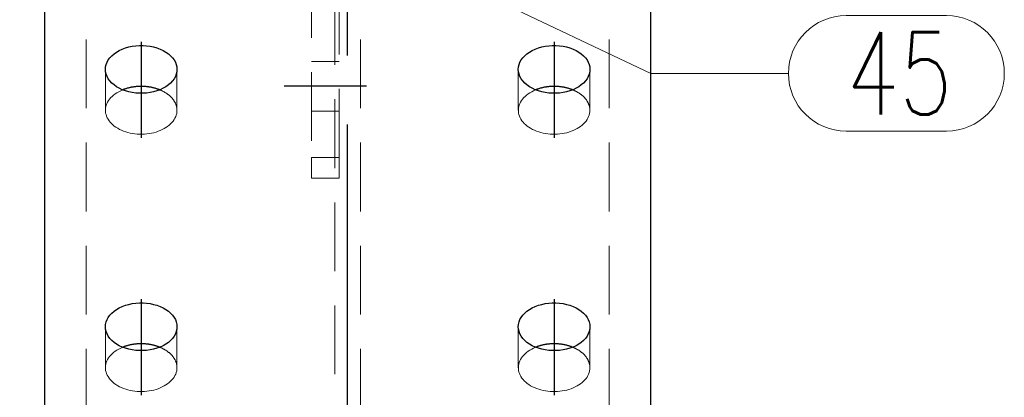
# Model space of a CAD drawing. Header units: millimetres. Extents: x 3515 to 4529, y 13642 to 14292.
# Tile 10 of 96: x 3687 to 3723, y 13939 to 13953. Entities that reach past the tile are written whole.
import ezdxf

# ---------------------------------------------------------------- set-up
doc = ezdxf.new("R2010")
doc.units = ezdxf.units.MM
doc.header["$LTSCALE"] = 10
doc.linetypes.add('HIDDEN', pattern=[0.375, 0.25, -0.125])
doc.linetypes.add('MITTE', pattern=[2, 1.25, -0.25, 0.25, -0.25])
doc.layers.get('Defpoints').update_dxf_attribs({"color": 1})
for name, color, linetype, lineweight in [('PS_DIM', 4, 'Continuous', 13), ('PS_Hidden', 2, 'HIDDEN', 9), ('PS_Pos', 1, 'Continuous', 15), ('PS_SOLID', 7, 'Continuous', 30)]:
    doc.layers.add(name, color=color, linetype=linetype, lineweight=lineweight)
doc.layers.add('PS_MID', color=5, linetype='MITTE')
doc.layers.add('PS_SHAPE', color=3, linetype='Continuous')
doc.styles.add('simplex', font='simplex.shx', dxfattribs={"width": 0.75})
doc.dimstyles.new('1_10_GŁ_DS1-LS10', dxfattribs={"dimtxt": 2, "dimasz": 2, "dimexe": 2, "dimexo": 5, "dimgap": 1, "dimtad": 1, "dimjust": 4, "dimdec": 0, "dimlfac": 10, "dimtxsty": 'simplex', "dimblk1": 'NONE', "dimsah": 1, "dimcen": 2, "dimclrd": 256, "dimclre": 256, "dimclrt": 3, "dimadec": 1, "dimazin": 0, "dimtfac": 1, "dimtdec": 0, "dimtmove": 2, "dimatfit": 3, "dimfxl": 1, "dimarcsym": 0})

# ---------------------------------------------------------------- blocks, each defined once
blk = doc.blocks.new('*D45')
at = {"layer": 'Defpoints', "color": 0, "transparency": 16777216}
for p in [(3670.746, 13967.355), (3701.958, 13967.355), (3708.664, 13714.81)]:
    blk.add_point(p, dxfattribs=at)
at = {"layer": 'PS_DIM', "lineweight": -2, "transparency": 16777216}
for p, q in [((3696.958, 13967.355), (3668.746, 13967.355)), ((3670.746, 13714.81), (3670.746, 13965.355)), ((3703.664, 13714.81), (3668.746, 13714.81))]:
    blk.add_line(p, q, dxfattribs=at)
at = {"layer": 'PS_DIM', "transparency": 16777216}
blk.add_solid([(3670.412, 13965.355), (3671.079, 13965.355), (3670.746, 13967.355)], dxfattribs=at)
at = {"layer": 'PS_DIM', "color": 3, "transparency": 16777216, "insert": (3674.409, 13969.375), "char_height": 2, "attachment_point": 5, "rotation": 0.0573, "style": 'simplex'}
blk.add_mtext('4420', dxfattribs=at)
blk = doc.blocks.new('_None')
blk = doc.blocks.new('*X531')
at = {"layer": 'PS_Hidden', "color": 2, "linetype": 'HIDDEN'}
for p, q in [((3697.854, 13966.208), (3697.854, 13948.106)), ((3698.854, 13948.106), (3698.854, 13966.208)), ((3689.664, 13927.396), (3689.664, 13965.224)), ((3698.694, 13965.224), (3698.694, 13927.396)), ((3699.634, 13927.396), (3699.634, 13965.224)), ((3708.664, 13927.396), (3708.664, 13965.224)), ((3697.854, 13951.596), (3698.854, 13951.596)), ((3690.364, 13949.823), (3690.364, 13951.31)), ((3692.964, 13949.823), (3692.964, 13951.31)), ((3705.364, 13949.823), (3705.364, 13951.31)), ((3707.964, 13949.823), (3707.964, 13951.31)), ((3690.72, 13950.42), (3690.662, 13950.376)), ((3690.783, 13950.461), (3690.72, 13950.42)), ((3690.849, 13950.499), (3690.783, 13950.461)), ((3690.919, 13950.534), (3690.849, 13950.499)), ((3690.992, 13950.566), (3690.919, 13950.534)), ((3692.355, 13950.559), (3692.337, 13950.566)), ((3692.337, 13950.566), (3692.337, 13950.566)), ((3692.374, 13950.551), (3692.355, 13950.559)), ((3692.392, 13950.543), (3692.374, 13950.551)), ((3692.409, 13950.535), (3692.392, 13950.543)), ((3692.427, 13950.527), (3692.409, 13950.535)), ((3692.444, 13950.518), (3692.427, 13950.527)), ((3692.461, 13950.509), (3692.444, 13950.518)), ((3692.478, 13950.5), (3692.461, 13950.509)), ((3692.495, 13950.491), (3692.478, 13950.5)), ((3692.511, 13950.482), (3692.495, 13950.491)), ((3692.528, 13950.473), (3692.511, 13950.482)), ((3692.544, 13950.463), (3692.528, 13950.473)), ((3692.559, 13950.453), (3692.544, 13950.463)), ((3692.575, 13950.443), (3692.559, 13950.453)), ((3692.59, 13950.433), (3692.575, 13950.443)), ((3692.605, 13950.423), (3692.59, 13950.433)), ((3692.62, 13950.412), (3692.605, 13950.423)), ((3692.634, 13950.401), (3692.62, 13950.412)), ((3705.72, 13950.42), (3705.662, 13950.376)), ((3705.783, 13950.461), (3705.72, 13950.42)), ((3705.849, 13950.499), (3705.783, 13950.461)), ((3705.919, 13950.534), (3705.849, 13950.499)), ((3705.992, 13950.566), (3705.919, 13950.534)), ((3707.355, 13950.559), (3707.337, 13950.566)), ((3707.337, 13950.566), (3707.337, 13950.566)), ((3707.374, 13950.551), (3707.355, 13950.559)), ((3707.392, 13950.543), (3707.374, 13950.551)), ((3707.409, 13950.535), (3707.392, 13950.543)), ((3707.427, 13950.527), (3707.409, 13950.535)), ((3707.444, 13950.518), (3707.427, 13950.527)), ((3707.461, 13950.509), (3707.444, 13950.518)), ((3707.478, 13950.5), (3707.461, 13950.509)), ((3707.495, 13950.491), (3707.478, 13950.5)), ((3707.511, 13950.482), (3707.495, 13950.491)), ((3707.528, 13950.473), (3707.511, 13950.482)), ((3707.544, 13950.463), (3707.528, 13950.473)), ((3707.559, 13950.453), (3707.544, 13950.463)), ((3707.575, 13950.443), (3707.559, 13950.453)), ((3707.59, 13950.433), (3707.575, 13950.443)), ((3707.605, 13950.423), (3707.59, 13950.433)), ((3707.62, 13950.412), (3707.605, 13950.423)), ((3707.634, 13950.401), (3707.62, 13950.412)), ((3690.418, 13950.069), (3690.396, 13950.012)), ((3690.445, 13950.124), (3690.418, 13950.069)), ((3690.478, 13950.178), (3690.445, 13950.124)), ((3690.517, 13950.231), (3690.478, 13950.178)), ((3690.56, 13950.282), (3690.517, 13950.231)), ((3690.609, 13950.33), (3690.56, 13950.282)), ((3690.662, 13950.376), (3690.609, 13950.33)), ((3692.648, 13950.391), (3692.634, 13950.401)), ((3692.662, 13950.38), (3692.648, 13950.391)), ((3692.676, 13950.369), (3692.662, 13950.38)), ((3692.689, 13950.357), (3692.676, 13950.369)), ((3692.703, 13950.346), (3692.689, 13950.357)), ((3692.715, 13950.334), (3692.703, 13950.346)), ((3692.728, 13950.323), (3692.715, 13950.334)), ((3692.74, 13950.311), (3692.728, 13950.323)), ((3692.752, 13950.299), (3692.74, 13950.311)), ((3692.764, 13950.287), (3692.752, 13950.299)), ((3692.775, 13950.274), (3692.764, 13950.287)), ((3692.786, 13950.262), (3692.775, 13950.274)), ((3692.797, 13950.25), (3692.786, 13950.262)), ((3692.807, 13950.237), (3692.797, 13950.25)), ((3692.817, 13950.224), (3692.807, 13950.237)), ((3692.827, 13950.211), (3692.817, 13950.224)), ((3692.837, 13950.199), (3692.827, 13950.211)), ((3692.846, 13950.185), (3692.837, 13950.199)), ((3692.855, 13950.172), (3692.846, 13950.185)), ((3692.863, 13950.159), (3692.855, 13950.172)), ((3692.871, 13950.146), (3692.863, 13950.159)), ((3692.879, 13950.132), (3692.871, 13950.146)), ((3692.887, 13950.119), (3692.879, 13950.132)), ((3692.894, 13950.105), (3692.887, 13950.119)), ((3692.901, 13950.092), (3692.894, 13950.105)), ((3692.907, 13950.078), (3692.901, 13950.092)), ((3692.913, 13950.064), (3692.907, 13950.078)), ((3692.919, 13950.05), (3692.913, 13950.064)), ((3705.418, 13950.069), (3705.396, 13950.012)), ((3705.445, 13950.124), (3705.418, 13950.069)), ((3705.478, 13950.178), (3705.445, 13950.124)), ((3705.517, 13950.231), (3705.478, 13950.178)), ((3705.56, 13950.282), (3705.517, 13950.231)), ((3705.609, 13950.33), (3705.56, 13950.282)), ((3705.662, 13950.376), (3705.609, 13950.33)), ((3707.648, 13950.391), (3707.634, 13950.401)), ((3707.662, 13950.38), (3707.648, 13950.391)), ((3707.676, 13950.369), (3707.662, 13950.38)), ((3707.689, 13950.357), (3707.676, 13950.369)), ((3707.703, 13950.346), (3707.689, 13950.357)), ((3707.715, 13950.334), (3707.703, 13950.346)), ((3707.728, 13950.323), (3707.715, 13950.334)), ((3707.74, 13950.311), (3707.728, 13950.323)), ((3707.752, 13950.299), (3707.74, 13950.311)), ((3707.764, 13950.287), (3707.752, 13950.299)), ((3707.775, 13950.274), (3707.764, 13950.287)), ((3707.786, 13950.262), (3707.775, 13950.274)), ((3707.797, 13950.25), (3707.786, 13950.262)), ((3707.807, 13950.237), (3707.797, 13950.25)), ((3707.817, 13950.224), (3707.807, 13950.237)), ((3707.827, 13950.211), (3707.817, 13950.224)), ((3707.837, 13950.199), (3707.827, 13950.211)), ((3707.846, 13950.185), (3707.837, 13950.199)), ((3707.855, 13950.172), (3707.846, 13950.185)), ((3707.863, 13950.159), (3707.855, 13950.172)), ((3707.871, 13950.146), (3707.863, 13950.159)), ((3707.879, 13950.132), (3707.871, 13950.146)), ((3707.887, 13950.119), (3707.879, 13950.132)), ((3707.894, 13950.105), (3707.887, 13950.119)), ((3707.901, 13950.092), (3707.894, 13950.105)), ((3707.907, 13950.078), (3707.901, 13950.092)), ((3707.913, 13950.064), (3707.907, 13950.078)), ((3707.919, 13950.05), (3707.913, 13950.064)), ((3690.369, 13949.897), (3690.365, 13949.839)), ((3690.365, 13949.839), (3690.366, 13949.78)), ((3690.366, 13949.78), (3690.373, 13949.722)), ((3690.38, 13949.955), (3690.369, 13949.897)), ((3690.373, 13949.722), (3690.386, 13949.664)), ((3690.396, 13950.012), (3690.38, 13949.955)), ((3692.925, 13950.036), (3692.919, 13950.05)), ((3692.93, 13950.022), (3692.925, 13950.036)), ((3692.934, 13950.008), (3692.93, 13950.022)), ((3692.939, 13949.994), (3692.934, 13950.008)), ((3692.938, 13949.649), (3692.953, 13949.706)), ((3692.943, 13949.98), (3692.939, 13949.994)), ((3692.947, 13949.966), (3692.943, 13949.98)), ((3692.95, 13949.952), (3692.947, 13949.966)), ((3692.953, 13949.937), (3692.95, 13949.952)), ((3692.956, 13949.923), (3692.953, 13949.937)), ((3692.953, 13949.706), (3692.962, 13949.764)), ((3692.958, 13949.909), (3692.956, 13949.923)), ((3692.96, 13949.895), (3692.958, 13949.909)), ((3692.962, 13949.88), (3692.96, 13949.895)), ((3692.963, 13949.866), (3692.962, 13949.88)), ((3692.962, 13949.764), (3692.964, 13949.823)), ((3692.964, 13949.851), (3692.963, 13949.866)), ((3692.964, 13949.837), (3692.964, 13949.851)), ((3692.964, 13949.823), (3692.964, 13949.837)), ((3692.964, 13949.823), (3692.964, 13949.823)), ((3697.854, 13949.796), (3698.854, 13949.796)), ((3705.369, 13949.897), (3705.365, 13949.839)), ((3705.365, 13949.839), (3705.366, 13949.78)), ((3705.366, 13949.78), (3705.373, 13949.722)), ((3705.38, 13949.955), (3705.369, 13949.897)), ((3705.373, 13949.722), (3705.386, 13949.664)), ((3705.396, 13950.012), (3705.38, 13949.955)), ((3707.925, 13950.036), (3707.919, 13950.05)), ((3707.93, 13950.022), (3707.925, 13950.036)), ((3707.934, 13950.008), (3707.93, 13950.022)), ((3707.939, 13949.994), (3707.934, 13950.008)), ((3707.938, 13949.649), (3707.953, 13949.706)), ((3707.943, 13949.98), (3707.939, 13949.994)), ((3707.947, 13949.966), (3707.943, 13949.98)), ((3707.95, 13949.952), (3707.947, 13949.966)), ((3707.953, 13949.937), (3707.95, 13949.952)), ((3707.956, 13949.923), (3707.953, 13949.937)), ((3707.953, 13949.706), (3707.962, 13949.764)), ((3707.958, 13949.909), (3707.956, 13949.923)), ((3707.96, 13949.895), (3707.958, 13949.909)), ((3707.962, 13949.88), (3707.96, 13949.895)), ((3707.963, 13949.866), (3707.962, 13949.88)), ((3707.962, 13949.764), (3707.964, 13949.823)), ((3707.964, 13949.851), (3707.963, 13949.866)), ((3707.964, 13949.837), (3707.964, 13949.851)), ((3707.964, 13949.823), (3707.964, 13949.837)), ((3707.964, 13949.823), (3707.964, 13949.823)), ((3690.386, 13949.664), (3690.405, 13949.607)), ((3690.405, 13949.607), (3690.43, 13949.551)), ((3690.43, 13949.551), (3690.46, 13949.496)), ((3690.46, 13949.496), (3690.495, 13949.443)), ((3690.495, 13949.443), (3690.536, 13949.391)), ((3690.536, 13949.391), (3690.582, 13949.342)), ((3690.582, 13949.342), (3690.633, 13949.294)), ((3692.734, 13949.328), (3692.781, 13949.377)), ((3692.781, 13949.377), (3692.823, 13949.429)), ((3692.823, 13949.429), (3692.86, 13949.482)), ((3692.86, 13949.482), (3692.892, 13949.536)), ((3692.892, 13949.536), (3692.918, 13949.592)), ((3692.918, 13949.592), (3692.938, 13949.649)), ((3705.386, 13949.664), (3705.405, 13949.607)), ((3705.405, 13949.607), (3705.43, 13949.551)), ((3705.43, 13949.551), (3705.46, 13949.496)), ((3705.46, 13949.496), (3705.495, 13949.443)), ((3705.495, 13949.443), (3705.536, 13949.391)), ((3705.536, 13949.391), (3705.582, 13949.342)), ((3705.582, 13949.342), (3705.633, 13949.294)), ((3707.734, 13949.328), (3707.781, 13949.377)), ((3707.781, 13949.377), (3707.823, 13949.429)), ((3707.823, 13949.429), (3707.86, 13949.482)), ((3707.86, 13949.482), (3707.892, 13949.536)), ((3707.892, 13949.536), (3707.918, 13949.592)), ((3707.918, 13949.592), (3707.938, 13949.649)), ((3690.633, 13949.294), (3690.688, 13949.249)), ((3690.688, 13949.249), (3690.748, 13949.206)), ((3690.748, 13949.206), (3690.812, 13949.167)), ((3690.812, 13949.167), (3690.88, 13949.13)), ((3690.88, 13949.13), (3690.951, 13949.096)), ((3690.951, 13949.096), (3691.026, 13949.066)), ((3691.026, 13949.066), (3691.103, 13949.039)), ((3691.103, 13949.039), (3691.183, 13949.015)), ((3691.183, 13949.015), (3691.266, 13948.995)), ((3691.266, 13948.995), (3691.35, 13948.979)), ((3691.35, 13948.979), (3691.435, 13948.967)), ((3691.956, 13948.976), (3692.04, 13948.991)), ((3692.04, 13948.991), (3692.123, 13949.009)), ((3692.123, 13949.009), (3692.204, 13949.032)), ((3692.204, 13949.032), (3692.282, 13949.058)), ((3692.282, 13949.058), (3692.358, 13949.087)), ((3692.358, 13949.087), (3692.43, 13949.12)), ((3692.43, 13949.12), (3692.499, 13949.156)), ((3692.499, 13949.156), (3692.564, 13949.195)), ((3692.564, 13949.195), (3692.625, 13949.237)), ((3692.625, 13949.237), (3692.682, 13949.281)), ((3692.682, 13949.281), (3692.734, 13949.328)), ((3705.633, 13949.294), (3705.688, 13949.249)), ((3705.688, 13949.249), (3705.748, 13949.206)), ((3705.748, 13949.206), (3705.812, 13949.167)), ((3705.812, 13949.167), (3705.88, 13949.13)), ((3705.88, 13949.13), (3705.951, 13949.096)), ((3705.951, 13949.096), (3706.026, 13949.066)), ((3706.026, 13949.066), (3706.103, 13949.039)), ((3706.103, 13949.039), (3706.183, 13949.015)), ((3706.183, 13949.015), (3706.266, 13948.995)), ((3706.266, 13948.995), (3706.35, 13948.979)), ((3706.35, 13948.979), (3706.435, 13948.967)), ((3706.956, 13948.976), (3707.04, 13948.991)), ((3707.04, 13948.991), (3707.123, 13949.009)), ((3707.123, 13949.009), (3707.204, 13949.032)), ((3707.204, 13949.032), (3707.282, 13949.058)), ((3707.282, 13949.058), (3707.358, 13949.087)), ((3707.358, 13949.087), (3707.43, 13949.12)), ((3707.43, 13949.12), (3707.499, 13949.156)), ((3707.499, 13949.156), (3707.564, 13949.195)), ((3707.564, 13949.195), (3707.625, 13949.237)), ((3707.625, 13949.237), (3707.682, 13949.281)), ((3707.682, 13949.281), (3707.734, 13949.328)), ((3691.435, 13948.967), (3691.522, 13948.959)), ((3691.522, 13948.959), (3691.609, 13948.954)), ((3691.609, 13948.954), (3691.696, 13948.954)), ((3691.696, 13948.954), (3691.783, 13948.957)), ((3691.783, 13948.957), (3691.87, 13948.965)), ((3691.87, 13948.965), (3691.956, 13948.976)), ((3706.435, 13948.967), (3706.522, 13948.959)), ((3706.522, 13948.959), (3706.609, 13948.954)), ((3706.609, 13948.954), (3706.696, 13948.954)), ((3706.696, 13948.954), (3706.783, 13948.957)), ((3706.783, 13948.957), (3706.87, 13948.965)), ((3706.87, 13948.965), (3706.956, 13948.976)), ((3697.854, 13948.106), (3697.854, 13947.359)), ((3698.854, 13948.106), (3697.854, 13948.106)), ((3698.854, 13947.359), (3698.854, 13948.106)), ((3697.854, 13947.359), (3698.854, 13947.359)), ((3690.364, 13940.463), (3690.364, 13941.951)), ((3692.964, 13940.463), (3692.964, 13941.951)), ((3705.364, 13940.463), (3705.364, 13941.951)), ((3707.964, 13940.463), (3707.964, 13941.951)), ((3690.849, 13941.14), (3690.783, 13941.102)), ((3690.919, 13941.175), (3690.849, 13941.14)), ((3690.992, 13941.207), (3690.919, 13941.175)), ((3692.355, 13941.199), (3692.337, 13941.207)), ((3692.337, 13941.207), (3692.337, 13941.207)), ((3692.374, 13941.192), (3692.355, 13941.199)), ((3692.392, 13941.184), (3692.374, 13941.192)), ((3692.409, 13941.175), (3692.392, 13941.184)), ((3692.427, 13941.167), (3692.409, 13941.175)), ((3692.444, 13941.159), (3692.427, 13941.167)), ((3692.461, 13941.15), (3692.444, 13941.159)), ((3692.478, 13941.141), (3692.461, 13941.15)), ((3692.495, 13941.132), (3692.478, 13941.141)), ((3692.511, 13941.123), (3692.495, 13941.132)), ((3692.528, 13941.113), (3692.511, 13941.123)), ((3692.544, 13941.103), (3692.528, 13941.113)), ((3705.849, 13941.14), (3705.783, 13941.102)), ((3705.919, 13941.175), (3705.849, 13941.14)), ((3705.992, 13941.207), (3705.919, 13941.175)), ((3707.355, 13941.199), (3707.337, 13941.207)), ((3707.337, 13941.207), (3707.337, 13941.207)), ((3707.374, 13941.192), (3707.355, 13941.199)), ((3707.392, 13941.184), (3707.374, 13941.192)), ((3707.409, 13941.175), (3707.392, 13941.184)), ((3707.427, 13941.167), (3707.409, 13941.175)), ((3707.444, 13941.159), (3707.427, 13941.167)), ((3707.461, 13941.15), (3707.444, 13941.159)), ((3707.478, 13941.141), (3707.461, 13941.15)), ((3707.495, 13941.132), (3707.478, 13941.141)), ((3707.511, 13941.123), (3707.495, 13941.132)), ((3707.528, 13941.113), (3707.511, 13941.123)), ((3707.544, 13941.103), (3707.528, 13941.113)), ((3690.445, 13940.765), (3690.418, 13940.709)), ((3690.478, 13940.819), (3690.445, 13940.765)), ((3690.517, 13940.871), (3690.478, 13940.819)), ((3690.56, 13940.922), (3690.517, 13940.871)), ((3690.609, 13940.971), (3690.56, 13940.922)), ((3690.662, 13941.017), (3690.609, 13940.971)), ((3690.72, 13941.061), (3690.662, 13941.017)), ((3690.783, 13941.102), (3690.72, 13941.061)), ((3692.559, 13941.094), (3692.544, 13941.103)), ((3692.575, 13941.084), (3692.559, 13941.094)), ((3692.59, 13941.073), (3692.575, 13941.084)), ((3692.605, 13941.063), (3692.59, 13941.073)), ((3692.62, 13941.053), (3692.605, 13941.063)), ((3692.634, 13941.042), (3692.62, 13941.053)), ((3692.648, 13941.031), (3692.634, 13941.042)), ((3692.662, 13941.02), (3692.648, 13941.031)), ((3692.676, 13941.009), (3692.662, 13941.02)), ((3692.689, 13940.998), (3692.676, 13941.009)), ((3692.703, 13940.986), (3692.689, 13940.998)), ((3692.715, 13940.975), (3692.703, 13940.986)), ((3692.728, 13940.963), (3692.715, 13940.975)), ((3692.74, 13940.951), (3692.728, 13940.963)), ((3692.752, 13940.939), (3692.74, 13940.951)), ((3692.764, 13940.927), (3692.752, 13940.939)), ((3692.775, 13940.915), (3692.764, 13940.927)), ((3692.786, 13940.903), (3692.775, 13940.915)), ((3692.797, 13940.89), (3692.786, 13940.903)), ((3692.807, 13940.877), (3692.797, 13940.89)), ((3692.817, 13940.865), (3692.807, 13940.877)), ((3692.827, 13940.852), (3692.817, 13940.865)), ((3692.837, 13940.839), (3692.827, 13940.852)), ((3692.846, 13940.826), (3692.837, 13940.839)), ((3692.855, 13940.813), (3692.846, 13940.826)), ((3692.863, 13940.8), (3692.855, 13940.813)), ((3692.871, 13940.786), (3692.863, 13940.8)), ((3692.879, 13940.773), (3692.871, 13940.786)), ((3692.887, 13940.759), (3692.879, 13940.773)), ((3692.894, 13940.746), (3692.887, 13940.759)), ((3705.445, 13940.765), (3705.418, 13940.709)), ((3705.478, 13940.819), (3705.445, 13940.765)), ((3705.517, 13940.871), (3705.478, 13940.819)), ((3705.56, 13940.922), (3705.517, 13940.871)), ((3705.609, 13940.971), (3705.56, 13940.922)), ((3705.662, 13941.017), (3705.609, 13940.971)), ((3705.72, 13941.061), (3705.662, 13941.017)), ((3705.783, 13941.102), (3705.72, 13941.061)), ((3707.559, 13941.094), (3707.544, 13941.103)), ((3707.575, 13941.084), (3707.559, 13941.094)), ((3707.59, 13941.073), (3707.575, 13941.084)), ((3707.605, 13941.063), (3707.59, 13941.073)), ((3707.62, 13941.053), (3707.605, 13941.063)), ((3707.634, 13941.042), (3707.62, 13941.053)), ((3707.648, 13941.031), (3707.634, 13941.042)), ((3707.662, 13941.02), (3707.648, 13941.031)), ((3707.676, 13941.009), (3707.662, 13941.02)), ((3707.689, 13940.998), (3707.676, 13941.009)), ((3707.703, 13940.986), (3707.689, 13940.998)), ((3707.715, 13940.975), (3707.703, 13940.986)), ((3707.728, 13940.963), (3707.715, 13940.975)), ((3707.74, 13940.951), (3707.728, 13940.963)), ((3707.752, 13940.939), (3707.74, 13940.951)), ((3707.764, 13940.927), (3707.752, 13940.939)), ((3707.775, 13940.915), (3707.764, 13940.927)), ((3707.786, 13940.903), (3707.775, 13940.915)), ((3707.797, 13940.89), (3707.786, 13940.903)), ((3707.807, 13940.877), (3707.797, 13940.89)), ((3707.817, 13940.865), (3707.807, 13940.877)), ((3707.827, 13940.852), (3707.817, 13940.865)), ((3707.837, 13940.839), (3707.827, 13940.852)), ((3707.846, 13940.826), (3707.837, 13940.839)), ((3707.855, 13940.813), (3707.846, 13940.826)), ((3707.863, 13940.8), (3707.855, 13940.813)), ((3707.871, 13940.786), (3707.863, 13940.8)), ((3707.879, 13940.773), (3707.871, 13940.786)), ((3707.887, 13940.759), (3707.879, 13940.773)), ((3707.894, 13940.746), (3707.887, 13940.759)), ((3690.369, 13940.538), (3690.365, 13940.479)), ((3690.365, 13940.479), (3690.366, 13940.421)), ((3690.366, 13940.421), (3690.373, 13940.363)), ((3690.38, 13940.596), (3690.369, 13940.538)), ((3690.396, 13940.653), (3690.38, 13940.596)), ((3690.418, 13940.709), (3690.396, 13940.653)), ((3692.901, 13940.732), (3692.894, 13940.746)), ((3692.907, 13940.718), (3692.901, 13940.732)), ((3692.913, 13940.705), (3692.907, 13940.718)), ((3692.919, 13940.691), (3692.913, 13940.705)), ((3692.925, 13940.677), (3692.919, 13940.691)), ((3692.93, 13940.663), (3692.925, 13940.677)), ((3692.934, 13940.649), (3692.93, 13940.663)), ((3692.939, 13940.635), (3692.934, 13940.649)), ((3692.943, 13940.621), (3692.939, 13940.635)), ((3692.947, 13940.606), (3692.943, 13940.621)), ((3692.95, 13940.592), (3692.947, 13940.606)), ((3692.953, 13940.578), (3692.95, 13940.592)), ((3692.956, 13940.564), (3692.953, 13940.578)), ((3692.953, 13940.347), (3692.962, 13940.405)), ((3692.958, 13940.549), (3692.956, 13940.564)), ((3692.96, 13940.535), (3692.958, 13940.549)), ((3692.962, 13940.521), (3692.96, 13940.535)), ((3692.963, 13940.506), (3692.962, 13940.521)), ((3692.962, 13940.405), (3692.964, 13940.463)), ((3692.964, 13940.492), (3692.963, 13940.506)), ((3692.964, 13940.478), (3692.964, 13940.492)), ((3692.964, 13940.463), (3692.964, 13940.478)), ((3692.964, 13940.463), (3692.964, 13940.463)), ((3705.369, 13940.538), (3705.365, 13940.479)), ((3705.365, 13940.479), (3705.366, 13940.421)), ((3705.366, 13940.421), (3705.373, 13940.363)), ((3705.38, 13940.596), (3705.369, 13940.538)), ((3705.396, 13940.653), (3705.38, 13940.596)), ((3705.418, 13940.709), (3705.396, 13940.653)), ((3707.901, 13940.732), (3707.894, 13940.746)), ((3707.907, 13940.718), (3707.901, 13940.732)), ((3707.913, 13940.705), (3707.907, 13940.718)), ((3707.919, 13940.691), (3707.913, 13940.705)), ((3707.925, 13940.677), (3707.919, 13940.691)), ((3707.93, 13940.663), (3707.925, 13940.677)), ((3707.934, 13940.649), (3707.93, 13940.663)), ((3707.939, 13940.635), (3707.934, 13940.649)), ((3707.943, 13940.621), (3707.939, 13940.635)), ((3707.947, 13940.606), (3707.943, 13940.621)), ((3707.95, 13940.592), (3707.947, 13940.606)), ((3707.953, 13940.578), (3707.95, 13940.592)), ((3707.956, 13940.564), (3707.953, 13940.578)), ((3707.953, 13940.347), (3707.962, 13940.405)), ((3707.958, 13940.549), (3707.956, 13940.564)), ((3707.96, 13940.535), (3707.958, 13940.549)), ((3707.962, 13940.521), (3707.96, 13940.535)), ((3707.963, 13940.506), (3707.962, 13940.521)), ((3707.962, 13940.405), (3707.964, 13940.463)), ((3707.964, 13940.492), (3707.963, 13940.506)), ((3707.964, 13940.478), (3707.964, 13940.492)), ((3707.964, 13940.463), (3707.964, 13940.478)), ((3707.964, 13940.463), (3707.964, 13940.463)), ((3690.373, 13940.363), (3690.386, 13940.305)), ((3690.386, 13940.305), (3690.405, 13940.248)), ((3690.405, 13940.248), (3690.43, 13940.192)), ((3690.43, 13940.192), (3690.46, 13940.137)), ((3690.46, 13940.137), (3690.495, 13940.083)), ((3690.495, 13940.083), (3690.536, 13940.032)), ((3692.781, 13940.018), (3692.823, 13940.069)), ((3692.823, 13940.069), (3692.86, 13940.122)), ((3692.86, 13940.122), (3692.892, 13940.177)), ((3692.892, 13940.177), (3692.918, 13940.232)), ((3692.918, 13940.232), (3692.938, 13940.289)), ((3692.938, 13940.289), (3692.953, 13940.347)), ((3705.373, 13940.363), (3705.386, 13940.305)), ((3705.386, 13940.305), (3705.405, 13940.248)), ((3705.405, 13940.248), (3705.43, 13940.192)), ((3705.43, 13940.192), (3705.46, 13940.137)), ((3705.46, 13940.137), (3705.495, 13940.083)), ((3705.495, 13940.083), (3705.536, 13940.032)), ((3707.781, 13940.018), (3707.823, 13940.069)), ((3707.823, 13940.069), (3707.86, 13940.122)), ((3707.86, 13940.122), (3707.892, 13940.177)), ((3707.892, 13940.177), (3707.918, 13940.232)), ((3707.918, 13940.232), (3707.938, 13940.289)), ((3707.938, 13940.289), (3707.953, 13940.347)), ((3690.536, 13940.032), (3690.582, 13939.982)), ((3690.582, 13939.982), (3690.633, 13939.935)), ((3690.633, 13939.935), (3690.688, 13939.889)), ((3690.688, 13939.889), (3690.748, 13939.847)), ((3690.748, 13939.847), (3690.812, 13939.807)), ((3690.812, 13939.807), (3690.88, 13939.77)), ((3690.88, 13939.77), (3690.951, 13939.737)), ((3690.951, 13939.737), (3691.026, 13939.706)), ((3691.026, 13939.706), (3691.103, 13939.679)), ((3692.204, 13939.672), (3692.282, 13939.698)), ((3692.282, 13939.698), (3692.358, 13939.728)), ((3692.358, 13939.728), (3692.43, 13939.761)), ((3692.43, 13939.761), (3692.499, 13939.797)), ((3692.499, 13939.797), (3692.564, 13939.836)), ((3692.564, 13939.836), (3692.625, 13939.877)), ((3692.625, 13939.877), (3692.682, 13939.922)), ((3692.682, 13939.922), (3692.734, 13939.969)), ((3692.734, 13939.969), (3692.781, 13940.018)), ((3705.536, 13940.032), (3705.582, 13939.982)), ((3705.582, 13939.982), (3705.633, 13939.935)), ((3705.633, 13939.935), (3705.688, 13939.889)), ((3705.688, 13939.889), (3705.748, 13939.847)), ((3705.748, 13939.847), (3705.812, 13939.807)), ((3705.812, 13939.807), (3705.88, 13939.77)), ((3705.88, 13939.77), (3705.951, 13939.737)), ((3705.951, 13939.737), (3706.026, 13939.706)), ((3706.026, 13939.706), (3706.103, 13939.679)), ((3707.204, 13939.672), (3707.282, 13939.698)), ((3707.282, 13939.698), (3707.358, 13939.728)), ((3707.358, 13939.728), (3707.43, 13939.761)), ((3707.43, 13939.761), (3707.499, 13939.797)), ((3707.499, 13939.797), (3707.564, 13939.836)), ((3707.564, 13939.836), (3707.625, 13939.877)), ((3707.625, 13939.877), (3707.682, 13939.922)), ((3707.682, 13939.922), (3707.734, 13939.969)), ((3707.734, 13939.969), (3707.781, 13940.018)), ((3691.103, 13939.679), (3691.183, 13939.656)), ((3691.183, 13939.656), (3691.266, 13939.636)), ((3691.266, 13939.636), (3691.35, 13939.62)), ((3691.35, 13939.62), (3691.435, 13939.608)), ((3691.435, 13939.608), (3691.522, 13939.599)), ((3691.522, 13939.599), (3691.609, 13939.595)), ((3691.609, 13939.595), (3691.696, 13939.594)), ((3691.696, 13939.594), (3691.783, 13939.598)), ((3691.783, 13939.598), (3691.87, 13939.605)), ((3691.87, 13939.605), (3691.956, 13939.616)), ((3691.956, 13939.616), (3692.04, 13939.631)), ((3692.04, 13939.631), (3692.123, 13939.65)), ((3692.123, 13939.65), (3692.204, 13939.672)), ((3706.103, 13939.679), (3706.183, 13939.656)), ((3706.183, 13939.656), (3706.266, 13939.636)), ((3706.266, 13939.636), (3706.35, 13939.62)), ((3706.35, 13939.62), (3706.435, 13939.608)), ((3706.435, 13939.608), (3706.522, 13939.599)), ((3706.522, 13939.599), (3706.609, 13939.595)), ((3706.609, 13939.595), (3706.696, 13939.594)), ((3706.696, 13939.594), (3706.783, 13939.598)), ((3706.783, 13939.598), (3706.87, 13939.605)), ((3706.87, 13939.605), (3706.956, 13939.616)), ((3706.956, 13939.616), (3707.04, 13939.631)), ((3707.04, 13939.631), (3707.123, 13939.65)), ((3707.123, 13939.65), (3707.204, 13939.672))]:
    blk.add_line(p, q, dxfattribs=at)
at = {"layer": 'PS_MID', "color": 5, "linetype": 'MITTE'}
for p, q in [((3699.164, 13756.81), (3699.164, 13971.536)), ((3691.664, 13952.31), (3691.664, 13948.823)), ((3706.664, 13952.31), (3706.664, 13948.823)), ((3699.854, 13950.696), (3696.854, 13950.696)), ((3691.664, 13942.951), (3691.664, 13939.463)), ((3706.664, 13942.951), (3706.664, 13939.463))]:
    blk.add_line(p, q, dxfattribs=at)
at = {"layer": 'PS_SOLID', "color": 7, "linetype": 'Continuous'}
for p, q in [((3688.164, 13899.164), (3688.164, 13967.355)), ((3710.164, 13967.355), (3710.164, 13899.164)), ((3690.597, 13951.807), (3690.678, 13951.876)), ((3690.678, 13951.876), (3690.769, 13951.94)), ((3690.769, 13951.94), (3690.869, 13951.997)), ((3690.869, 13951.997), (3690.977, 13952.048)), ((3690.977, 13952.048), (3691.092, 13952.09)), ((3691.092, 13952.09), (3691.213, 13952.125)), ((3691.213, 13952.125), (3691.339, 13952.151)), ((3691.339, 13952.151), (3691.468, 13952.169)), ((3691.468, 13952.169), (3691.599, 13952.178)), ((3691.599, 13952.178), (3691.73, 13952.178)), ((3691.73, 13952.178), (3691.861, 13952.169)), ((3691.861, 13952.169), (3691.99, 13952.151)), ((3691.99, 13952.151), (3692.116, 13952.125)), ((3692.116, 13952.125), (3692.237, 13952.09)), ((3692.237, 13952.09), (3692.352, 13952.048)), ((3692.352, 13952.048), (3692.46, 13951.997)), ((3692.46, 13951.997), (3692.56, 13951.94)), ((3692.56, 13951.94), (3692.651, 13951.876)), ((3692.651, 13951.876), (3692.731, 13951.807)), ((3705.597, 13951.807), (3705.678, 13951.876)), ((3705.678, 13951.876), (3705.769, 13951.94)), ((3705.769, 13951.94), (3705.869, 13951.997)), ((3705.869, 13951.997), (3705.977, 13952.048)), ((3705.977, 13952.048), (3706.092, 13952.09)), ((3706.092, 13952.09), (3706.213, 13952.125)), ((3706.213, 13952.125), (3706.339, 13952.151)), ((3706.339, 13952.151), (3706.468, 13952.169)), ((3706.468, 13952.169), (3706.599, 13952.178)), ((3706.599, 13952.178), (3706.73, 13952.178)), ((3706.73, 13952.178), (3706.861, 13952.169)), ((3706.861, 13952.169), (3706.99, 13952.151)), ((3706.99, 13952.151), (3707.116, 13952.125)), ((3707.116, 13952.125), (3707.237, 13952.09)), ((3707.237, 13952.09), (3707.352, 13952.048)), ((3707.352, 13952.048), (3707.46, 13951.997)), ((3707.46, 13951.997), (3707.56, 13951.94)), ((3707.56, 13951.94), (3707.651, 13951.876)), ((3707.651, 13951.876), (3707.731, 13951.807)), ((3690.371, 13951.398), (3690.391, 13951.485)), ((3690.391, 13951.485), (3690.424, 13951.57)), ((3690.424, 13951.57), (3690.47, 13951.653)), ((3690.47, 13951.653), (3690.528, 13951.732)), ((3690.528, 13951.732), (3690.597, 13951.807)), ((3692.731, 13951.807), (3692.801, 13951.732)), ((3692.801, 13951.732), (3692.859, 13951.653)), ((3692.859, 13951.653), (3692.905, 13951.57)), ((3692.905, 13951.57), (3692.938, 13951.485)), ((3692.938, 13951.485), (3692.958, 13951.398)), ((3705.371, 13951.398), (3705.391, 13951.485)), ((3705.391, 13951.485), (3705.424, 13951.57)), ((3705.424, 13951.57), (3705.47, 13951.653)), ((3705.47, 13951.653), (3705.528, 13951.732)), ((3705.528, 13951.732), (3705.597, 13951.807)), ((3707.731, 13951.807), (3707.801, 13951.732)), ((3707.801, 13951.732), (3707.859, 13951.653)), ((3707.859, 13951.653), (3707.905, 13951.57)), ((3707.905, 13951.57), (3707.938, 13951.485)), ((3707.938, 13951.485), (3707.958, 13951.398)), ((3690.364, 13951.31), (3690.371, 13951.398)), ((3690.371, 13951.222), (3690.364, 13951.31)), ((3690.391, 13951.135), (3690.371, 13951.222)), ((3690.424, 13951.05), (3690.391, 13951.135)), ((3692.938, 13951.135), (3692.905, 13951.05)), ((3692.958, 13951.222), (3692.938, 13951.135)), ((3692.958, 13951.398), (3692.964, 13951.31)), ((3692.964, 13951.31), (3692.958, 13951.222)), ((3705.364, 13951.31), (3705.371, 13951.398)), ((3705.371, 13951.222), (3705.364, 13951.31)), ((3705.391, 13951.135), (3705.371, 13951.222)), ((3705.424, 13951.05), (3705.391, 13951.135)), ((3707.938, 13951.135), (3707.905, 13951.05)), ((3707.958, 13951.222), (3707.938, 13951.135)), ((3707.958, 13951.398), (3707.964, 13951.31)), ((3707.964, 13951.31), (3707.958, 13951.222)), ((3690.47, 13950.967), (3690.424, 13951.05)), ((3690.528, 13950.888), (3690.47, 13950.967)), ((3690.597, 13950.814), (3690.528, 13950.888)), ((3690.678, 13950.744), (3690.597, 13950.814)), ((3692.731, 13950.814), (3692.651, 13950.744)), ((3692.801, 13950.888), (3692.731, 13950.814)), ((3692.859, 13950.967), (3692.801, 13950.888)), ((3692.905, 13951.05), (3692.859, 13950.967)), ((3705.47, 13950.967), (3705.424, 13951.05)), ((3705.528, 13950.888), (3705.47, 13950.967)), ((3705.597, 13950.814), (3705.528, 13950.888)), ((3705.678, 13950.744), (3705.597, 13950.814)), ((3707.731, 13950.814), (3707.651, 13950.744)), ((3707.801, 13950.888), (3707.731, 13950.814)), ((3707.859, 13950.967), (3707.801, 13950.888)), ((3707.905, 13951.05), (3707.859, 13950.967)), ((3690.769, 13950.68), (3690.678, 13950.744)), ((3690.869, 13950.623), (3690.769, 13950.68)), ((3690.977, 13950.572), (3690.869, 13950.623)), ((3691.092, 13950.53), (3690.977, 13950.572)), ((3691.011, 13950.574), (3690.992, 13950.566)), ((3691.031, 13950.582), (3691.011, 13950.574)), ((3691.051, 13950.589), (3691.031, 13950.582)), ((3691.071, 13950.596), (3691.051, 13950.589)), ((3691.092, 13950.603), (3691.071, 13950.596)), ((3691.112, 13950.609), (3691.092, 13950.603)), ((3691.213, 13950.495), (3691.092, 13950.53)), ((3691.133, 13950.616), (3691.112, 13950.609)), ((3691.154, 13950.622), (3691.133, 13950.616)), ((3691.175, 13950.628), (3691.154, 13950.622)), ((3691.196, 13950.633), (3691.175, 13950.628)), ((3691.218, 13950.639), (3691.196, 13950.633)), ((3691.339, 13950.469), (3691.213, 13950.495)), ((3691.239, 13950.644), (3691.218, 13950.639)), ((3691.261, 13950.649), (3691.239, 13950.644)), ((3691.282, 13950.653), (3691.261, 13950.649)), ((3691.304, 13950.658), (3691.282, 13950.653)), ((3691.326, 13950.662), (3691.304, 13950.658)), ((3691.348, 13950.666), (3691.326, 13950.662)), ((3691.468, 13950.451), (3691.339, 13950.469)), ((3691.37, 13950.669), (3691.348, 13950.666)), ((3691.393, 13950.673), (3691.37, 13950.669)), ((3691.415, 13950.676), (3691.393, 13950.673)), ((3691.438, 13950.678), (3691.415, 13950.676)), ((3691.46, 13950.681), (3691.438, 13950.678)), ((3691.483, 13950.683), (3691.46, 13950.681)), ((3691.599, 13950.442), (3691.468, 13950.451)), ((3691.505, 13950.685), (3691.483, 13950.683)), ((3691.528, 13950.687), (3691.505, 13950.685)), ((3691.551, 13950.688), (3691.528, 13950.687)), ((3691.573, 13950.69), (3691.551, 13950.688)), ((3691.596, 13950.691), (3691.573, 13950.69)), ((3691.619, 13950.691), (3691.596, 13950.691)), ((3691.73, 13950.442), (3691.599, 13950.442)), ((3691.642, 13950.692), (3691.619, 13950.691)), ((3691.664, 13950.692), (3691.642, 13950.692)), ((3691.687, 13950.692), (3691.664, 13950.692)), ((3691.71, 13950.691), (3691.687, 13950.692)), ((3691.733, 13950.691), (3691.71, 13950.691)), ((3691.861, 13950.451), (3691.73, 13950.442)), ((3691.756, 13950.69), (3691.733, 13950.691)), ((3691.778, 13950.688), (3691.756, 13950.69)), ((3691.801, 13950.687), (3691.778, 13950.688)), ((3691.824, 13950.685), (3691.801, 13950.687)), ((3691.846, 13950.683), (3691.824, 13950.685)), ((3691.869, 13950.681), (3691.846, 13950.683)), ((3691.99, 13950.469), (3691.861, 13950.451)), ((3691.891, 13950.678), (3691.869, 13950.681)), ((3691.914, 13950.676), (3691.891, 13950.678)), ((3691.936, 13950.673), (3691.914, 13950.676)), ((3691.958, 13950.669), (3691.936, 13950.673)), ((3691.981, 13950.666), (3691.958, 13950.669)), ((3692.003, 13950.662), (3691.981, 13950.666)), ((3692.116, 13950.495), (3691.99, 13950.469)), ((3692.025, 13950.658), (3692.003, 13950.662)), ((3692.046, 13950.653), (3692.025, 13950.658)), ((3692.068, 13950.649), (3692.046, 13950.653)), ((3692.09, 13950.644), (3692.068, 13950.649)), ((3692.111, 13950.639), (3692.09, 13950.644)), ((3692.133, 13950.633), (3692.111, 13950.639)), ((3692.237, 13950.53), (3692.116, 13950.495)), ((3692.154, 13950.628), (3692.133, 13950.633)), ((3692.175, 13950.622), (3692.154, 13950.628)), ((3692.196, 13950.616), (3692.175, 13950.622)), ((3692.217, 13950.609), (3692.196, 13950.616)), ((3692.237, 13950.603), (3692.217, 13950.609)), ((3692.258, 13950.596), (3692.237, 13950.603)), ((3692.352, 13950.572), (3692.237, 13950.53)), ((3692.278, 13950.589), (3692.258, 13950.596)), ((3692.298, 13950.582), (3692.278, 13950.589)), ((3692.318, 13950.574), (3692.298, 13950.582)), ((3692.337, 13950.566), (3692.318, 13950.574)), ((3692.46, 13950.623), (3692.352, 13950.572)), ((3692.56, 13950.68), (3692.46, 13950.623)), ((3692.651, 13950.744), (3692.56, 13950.68)), ((3705.769, 13950.68), (3705.678, 13950.744)), ((3705.869, 13950.623), (3705.769, 13950.68)), ((3705.977, 13950.572), (3705.869, 13950.623)), ((3706.092, 13950.53), (3705.977, 13950.572)), ((3706.011, 13950.574), (3705.992, 13950.566)), ((3706.031, 13950.582), (3706.011, 13950.574)), ((3706.051, 13950.589), (3706.031, 13950.582)), ((3706.071, 13950.596), (3706.051, 13950.589)), ((3706.092, 13950.603), (3706.071, 13950.596)), ((3706.112, 13950.609), (3706.092, 13950.603)), ((3706.213, 13950.495), (3706.092, 13950.53)), ((3706.133, 13950.616), (3706.112, 13950.609)), ((3706.154, 13950.622), (3706.133, 13950.616)), ((3706.175, 13950.628), (3706.154, 13950.622)), ((3706.196, 13950.633), (3706.175, 13950.628)), ((3706.218, 13950.639), (3706.196, 13950.633)), ((3706.339, 13950.469), (3706.213, 13950.495)), ((3706.239, 13950.644), (3706.218, 13950.639)), ((3706.261, 13950.649), (3706.239, 13950.644)), ((3706.282, 13950.653), (3706.261, 13950.649)), ((3706.304, 13950.658), (3706.282, 13950.653)), ((3706.326, 13950.662), (3706.304, 13950.658)), ((3706.348, 13950.666), (3706.326, 13950.662)), ((3706.468, 13950.451), (3706.339, 13950.469)), ((3706.37, 13950.669), (3706.348, 13950.666)), ((3706.393, 13950.673), (3706.37, 13950.669)), ((3706.415, 13950.676), (3706.393, 13950.673)), ((3706.438, 13950.678), (3706.415, 13950.676)), ((3706.46, 13950.681), (3706.438, 13950.678)), ((3706.483, 13950.683), (3706.46, 13950.681)), ((3706.599, 13950.442), (3706.468, 13950.451)), ((3706.505, 13950.685), (3706.483, 13950.683)), ((3706.528, 13950.687), (3706.505, 13950.685)), ((3706.551, 13950.688), (3706.528, 13950.687)), ((3706.573, 13950.69), (3706.551, 13950.688)), ((3706.596, 13950.691), (3706.573, 13950.69)), ((3706.619, 13950.691), (3706.596, 13950.691)), ((3706.73, 13950.442), (3706.599, 13950.442)), ((3706.642, 13950.692), (3706.619, 13950.691)), ((3706.664, 13950.692), (3706.642, 13950.692)), ((3706.687, 13950.692), (3706.664, 13950.692)), ((3706.71, 13950.691), (3706.687, 13950.692)), ((3706.733, 13950.691), (3706.71, 13950.691)), ((3706.861, 13950.451), (3706.73, 13950.442)), ((3706.756, 13950.69), (3706.733, 13950.691)), ((3706.778, 13950.688), (3706.756, 13950.69)), ((3706.801, 13950.687), (3706.778, 13950.688)), ((3706.824, 13950.685), (3706.801, 13950.687)), ((3706.846, 13950.683), (3706.824, 13950.685)), ((3706.869, 13950.681), (3706.846, 13950.683)), ((3706.99, 13950.469), (3706.861, 13950.451)), ((3706.891, 13950.678), (3706.869, 13950.681)), ((3706.914, 13950.676), (3706.891, 13950.678)), ((3706.936, 13950.673), (3706.914, 13950.676)), ((3706.958, 13950.669), (3706.936, 13950.673)), ((3706.981, 13950.666), (3706.958, 13950.669)), ((3707.003, 13950.662), (3706.981, 13950.666)), ((3707.116, 13950.495), (3706.99, 13950.469)), ((3707.025, 13950.658), (3707.003, 13950.662)), ((3707.046, 13950.653), (3707.025, 13950.658)), ((3707.068, 13950.649), (3707.046, 13950.653)), ((3707.09, 13950.644), (3707.068, 13950.649)), ((3707.111, 13950.639), (3707.09, 13950.644)), ((3707.133, 13950.633), (3707.111, 13950.639)), ((3707.237, 13950.53), (3707.116, 13950.495)), ((3707.154, 13950.628), (3707.133, 13950.633)), ((3707.175, 13950.622), (3707.154, 13950.628)), ((3707.196, 13950.616), (3707.175, 13950.622)), ((3707.217, 13950.609), (3707.196, 13950.616)), ((3707.237, 13950.603), (3707.217, 13950.609)), ((3707.258, 13950.596), (3707.237, 13950.603)), ((3707.352, 13950.572), (3707.237, 13950.53)), ((3707.278, 13950.589), (3707.258, 13950.596)), ((3707.298, 13950.582), (3707.278, 13950.589)), ((3707.318, 13950.574), (3707.298, 13950.582)), ((3707.337, 13950.566), (3707.318, 13950.574)), ((3707.46, 13950.623), (3707.352, 13950.572)), ((3707.56, 13950.68), (3707.46, 13950.623)), ((3707.651, 13950.744), (3707.56, 13950.68)), ((3690.678, 13942.517), (3690.769, 13942.58)), ((3690.769, 13942.58), (3690.869, 13942.638)), ((3690.869, 13942.638), (3690.977, 13942.688)), ((3690.977, 13942.688), (3691.092, 13942.731)), ((3691.092, 13942.731), (3691.213, 13942.766)), ((3691.213, 13942.766), (3691.339, 13942.792)), ((3691.339, 13942.792), (3691.468, 13942.81)), ((3691.468, 13942.81), (3691.599, 13942.819)), ((3691.599, 13942.819), (3691.73, 13942.819)), ((3691.73, 13942.819), (3691.861, 13942.81)), ((3691.861, 13942.81), (3691.99, 13942.792)), ((3691.99, 13942.792), (3692.116, 13942.766)), ((3692.116, 13942.766), (3692.237, 13942.731)), ((3692.237, 13942.731), (3692.352, 13942.688)), ((3692.352, 13942.688), (3692.46, 13942.638)), ((3692.46, 13942.638), (3692.56, 13942.58)), ((3692.56, 13942.58), (3692.651, 13942.517)), ((3705.678, 13942.517), (3705.769, 13942.58)), ((3705.769, 13942.58), (3705.869, 13942.638)), ((3705.869, 13942.638), (3705.977, 13942.688)), ((3705.977, 13942.688), (3706.092, 13942.731)), ((3706.092, 13942.731), (3706.213, 13942.766)), ((3706.213, 13942.766), (3706.339, 13942.792)), ((3706.339, 13942.792), (3706.468, 13942.81)), ((3706.468, 13942.81), (3706.599, 13942.819)), ((3706.599, 13942.819), (3706.73, 13942.819)), ((3706.73, 13942.819), (3706.861, 13942.81)), ((3706.861, 13942.81), (3706.99, 13942.792)), ((3706.99, 13942.792), (3707.116, 13942.766)), ((3707.116, 13942.766), (3707.237, 13942.731)), ((3707.237, 13942.731), (3707.352, 13942.688)), ((3707.352, 13942.688), (3707.46, 13942.638)), ((3707.46, 13942.638), (3707.56, 13942.58)), ((3707.56, 13942.58), (3707.651, 13942.517)), ((3690.391, 13942.126), (3690.424, 13942.211)), ((3690.424, 13942.211), (3690.47, 13942.293)), ((3690.47, 13942.293), (3690.528, 13942.372)), ((3690.528, 13942.372), (3690.597, 13942.447)), ((3690.597, 13942.447), (3690.678, 13942.517)), ((3692.651, 13942.517), (3692.731, 13942.447)), ((3692.731, 13942.447), (3692.801, 13942.372)), ((3692.801, 13942.372), (3692.859, 13942.293)), ((3692.859, 13942.293), (3692.905, 13942.211)), ((3692.905, 13942.211), (3692.938, 13942.126)), ((3705.391, 13942.126), (3705.424, 13942.211)), ((3705.424, 13942.211), (3705.47, 13942.293)), ((3705.47, 13942.293), (3705.528, 13942.372)), ((3705.528, 13942.372), (3705.597, 13942.447)), ((3705.597, 13942.447), (3705.678, 13942.517)), ((3707.651, 13942.517), (3707.731, 13942.447)), ((3707.731, 13942.447), (3707.801, 13942.372)), ((3707.801, 13942.372), (3707.859, 13942.293)), ((3707.859, 13942.293), (3707.905, 13942.211)), ((3707.905, 13942.211), (3707.938, 13942.126)), ((3690.364, 13941.951), (3690.371, 13942.038)), ((3690.371, 13941.863), (3690.364, 13941.951)), ((3690.371, 13942.038), (3690.391, 13942.126)), ((3690.391, 13941.776), (3690.371, 13941.863)), ((3692.938, 13942.126), (3692.958, 13942.038)), ((3692.958, 13941.863), (3692.938, 13941.776)), ((3692.958, 13942.038), (3692.964, 13941.951)), ((3692.964, 13941.951), (3692.958, 13941.863)), ((3705.364, 13941.951), (3705.371, 13942.038)), ((3705.371, 13941.863), (3705.364, 13941.951)), ((3705.371, 13942.038), (3705.391, 13942.126)), ((3705.391, 13941.776), (3705.371, 13941.863)), ((3707.938, 13942.126), (3707.958, 13942.038)), ((3707.958, 13941.863), (3707.938, 13941.776)), ((3707.958, 13942.038), (3707.964, 13941.951)), ((3707.964, 13941.951), (3707.958, 13941.863)), ((3690.424, 13941.69), (3690.391, 13941.776)), ((3690.47, 13941.608), (3690.424, 13941.69)), ((3690.528, 13941.529), (3690.47, 13941.608)), ((3690.597, 13941.454), (3690.528, 13941.529)), ((3692.801, 13941.529), (3692.731, 13941.454)), ((3692.859, 13941.608), (3692.801, 13941.529)), ((3692.905, 13941.69), (3692.859, 13941.608)), ((3692.938, 13941.776), (3692.905, 13941.69)), ((3705.424, 13941.69), (3705.391, 13941.776)), ((3705.47, 13941.608), (3705.424, 13941.69)), ((3705.528, 13941.529), (3705.47, 13941.608)), ((3705.597, 13941.454), (3705.528, 13941.529)), ((3707.801, 13941.529), (3707.731, 13941.454)), ((3707.859, 13941.608), (3707.801, 13941.529)), ((3707.905, 13941.69), (3707.859, 13941.608)), ((3707.938, 13941.776), (3707.905, 13941.69)), ((3690.678, 13941.384), (3690.597, 13941.454)), ((3690.769, 13941.321), (3690.678, 13941.384)), ((3690.869, 13941.263), (3690.769, 13941.321)), ((3690.977, 13941.213), (3690.869, 13941.263)), ((3691.092, 13941.17), (3690.977, 13941.213)), ((3691.011, 13941.215), (3690.992, 13941.207)), ((3691.031, 13941.222), (3691.011, 13941.215)), ((3691.051, 13941.23), (3691.031, 13941.222)), ((3691.071, 13941.237), (3691.051, 13941.23)), ((3691.092, 13941.243), (3691.071, 13941.237)), ((3691.112, 13941.25), (3691.092, 13941.243)), ((3691.213, 13941.136), (3691.092, 13941.17)), ((3691.133, 13941.256), (3691.112, 13941.25)), ((3691.154, 13941.262), (3691.133, 13941.256)), ((3691.175, 13941.268), (3691.154, 13941.262)), ((3691.196, 13941.274), (3691.175, 13941.268)), ((3691.218, 13941.279), (3691.196, 13941.274)), ((3691.339, 13941.109), (3691.213, 13941.136)), ((3691.239, 13941.284), (3691.218, 13941.279)), ((3691.261, 13941.289), (3691.239, 13941.284)), ((3691.282, 13941.294), (3691.261, 13941.289)), ((3691.304, 13941.298), (3691.282, 13941.294)), ((3691.326, 13941.302), (3691.304, 13941.298)), ((3691.348, 13941.306), (3691.326, 13941.302)), ((3691.37, 13941.31), (3691.348, 13941.306)), ((3691.393, 13941.313), (3691.37, 13941.31)), ((3691.415, 13941.316), (3691.393, 13941.313)), ((3691.438, 13941.319), (3691.415, 13941.316)), ((3691.46, 13941.321), (3691.438, 13941.319)), ((3691.483, 13941.324), (3691.46, 13941.321)), ((3691.505, 13941.326), (3691.483, 13941.324)), ((3691.528, 13941.327), (3691.505, 13941.326)), ((3691.551, 13941.329), (3691.528, 13941.327)), ((3691.573, 13941.33), (3691.551, 13941.329)), ((3691.596, 13941.331), (3691.573, 13941.33)), ((3691.619, 13941.332), (3691.596, 13941.331)), ((3691.642, 13941.332), (3691.619, 13941.332)), ((3691.664, 13941.332), (3691.642, 13941.332)), ((3691.687, 13941.332), (3691.664, 13941.332)), ((3691.71, 13941.332), (3691.687, 13941.332)), ((3691.733, 13941.331), (3691.71, 13941.332)), ((3691.756, 13941.33), (3691.733, 13941.331)), ((3691.778, 13941.329), (3691.756, 13941.33)), ((3691.801, 13941.327), (3691.778, 13941.329)), ((3691.824, 13941.326), (3691.801, 13941.327)), ((3691.846, 13941.324), (3691.824, 13941.326)), ((3691.869, 13941.321), (3691.846, 13941.324)), ((3691.891, 13941.319), (3691.869, 13941.321)), ((3691.914, 13941.316), (3691.891, 13941.319)), ((3691.936, 13941.313), (3691.914, 13941.316)), ((3691.958, 13941.31), (3691.936, 13941.313)), ((3691.981, 13941.306), (3691.958, 13941.31)), ((3692.003, 13941.302), (3691.981, 13941.306)), ((3692.116, 13941.136), (3691.99, 13941.109)), ((3692.025, 13941.298), (3692.003, 13941.302)), ((3692.046, 13941.294), (3692.025, 13941.298)), ((3692.068, 13941.289), (3692.046, 13941.294)), ((3692.09, 13941.284), (3692.068, 13941.289)), ((3692.111, 13941.279), (3692.09, 13941.284)), ((3692.133, 13941.274), (3692.111, 13941.279)), ((3692.237, 13941.17), (3692.116, 13941.136)), ((3692.154, 13941.268), (3692.133, 13941.274)), ((3692.175, 13941.262), (3692.154, 13941.268)), ((3692.196, 13941.256), (3692.175, 13941.262)), ((3692.217, 13941.25), (3692.196, 13941.256)), ((3692.237, 13941.243), (3692.217, 13941.25)), ((3692.258, 13941.237), (3692.237, 13941.243)), ((3692.352, 13941.213), (3692.237, 13941.17)), ((3692.278, 13941.23), (3692.258, 13941.237)), ((3692.298, 13941.222), (3692.278, 13941.23)), ((3692.318, 13941.215), (3692.298, 13941.222)), ((3692.337, 13941.207), (3692.318, 13941.215)), ((3692.46, 13941.263), (3692.352, 13941.213)), ((3692.56, 13941.321), (3692.46, 13941.263)), ((3692.651, 13941.384), (3692.56, 13941.321)), ((3692.731, 13941.454), (3692.651, 13941.384)), ((3705.678, 13941.384), (3705.597, 13941.454)), ((3705.769, 13941.321), (3705.678, 13941.384)), ((3705.869, 13941.263), (3705.769, 13941.321)), ((3705.977, 13941.213), (3705.869, 13941.263)), ((3706.092, 13941.17), (3705.977, 13941.213)), ((3706.011, 13941.215), (3705.992, 13941.207)), ((3706.031, 13941.222), (3706.011, 13941.215)), ((3706.051, 13941.23), (3706.031, 13941.222)), ((3706.071, 13941.237), (3706.051, 13941.23)), ((3706.092, 13941.243), (3706.071, 13941.237)), ((3706.112, 13941.25), (3706.092, 13941.243)), ((3706.213, 13941.136), (3706.092, 13941.17)), ((3706.133, 13941.256), (3706.112, 13941.25)), ((3706.154, 13941.262), (3706.133, 13941.256)), ((3706.175, 13941.268), (3706.154, 13941.262)), ((3706.196, 13941.274), (3706.175, 13941.268)), ((3706.218, 13941.279), (3706.196, 13941.274)), ((3706.339, 13941.109), (3706.213, 13941.136)), ((3706.239, 13941.284), (3706.218, 13941.279)), ((3706.261, 13941.289), (3706.239, 13941.284)), ((3706.282, 13941.294), (3706.261, 13941.289)), ((3706.304, 13941.298), (3706.282, 13941.294)), ((3706.326, 13941.302), (3706.304, 13941.298)), ((3706.348, 13941.306), (3706.326, 13941.302)), ((3706.37, 13941.31), (3706.348, 13941.306)), ((3706.393, 13941.313), (3706.37, 13941.31)), ((3706.415, 13941.316), (3706.393, 13941.313)), ((3706.438, 13941.319), (3706.415, 13941.316)), ((3706.46, 13941.321), (3706.438, 13941.319)), ((3706.483, 13941.324), (3706.46, 13941.321)), ((3706.505, 13941.326), (3706.483, 13941.324)), ((3706.528, 13941.327), (3706.505, 13941.326)), ((3706.551, 13941.329), (3706.528, 13941.327)), ((3706.573, 13941.33), (3706.551, 13941.329)), ((3706.596, 13941.331), (3706.573, 13941.33)), ((3706.619, 13941.332), (3706.596, 13941.331)), ((3706.642, 13941.332), (3706.619, 13941.332)), ((3706.664, 13941.332), (3706.642, 13941.332)), ((3706.687, 13941.332), (3706.664, 13941.332)), ((3706.71, 13941.332), (3706.687, 13941.332)), ((3706.733, 13941.331), (3706.71, 13941.332)), ((3706.756, 13941.33), (3706.733, 13941.331)), ((3706.778, 13941.329), (3706.756, 13941.33)), ((3706.801, 13941.327), (3706.778, 13941.329)), ((3706.824, 13941.326), (3706.801, 13941.327)), ((3706.846, 13941.324), (3706.824, 13941.326)), ((3706.869, 13941.321), (3706.846, 13941.324)), ((3706.891, 13941.319), (3706.869, 13941.321)), ((3706.914, 13941.316), (3706.891, 13941.319)), ((3706.936, 13941.313), (3706.914, 13941.316)), ((3706.958, 13941.31), (3706.936, 13941.313)), ((3706.981, 13941.306), (3706.958, 13941.31)), ((3707.003, 13941.302), (3706.981, 13941.306)), ((3707.116, 13941.136), (3706.99, 13941.109)), ((3707.025, 13941.298), (3707.003, 13941.302)), ((3707.046, 13941.294), (3707.025, 13941.298)), ((3707.068, 13941.289), (3707.046, 13941.294)), ((3707.09, 13941.284), (3707.068, 13941.289)), ((3707.111, 13941.279), (3707.09, 13941.284)), ((3707.133, 13941.274), (3707.111, 13941.279)), ((3707.237, 13941.17), (3707.116, 13941.136)), ((3707.154, 13941.268), (3707.133, 13941.274)), ((3707.175, 13941.262), (3707.154, 13941.268)), ((3707.196, 13941.256), (3707.175, 13941.262)), ((3707.217, 13941.25), (3707.196, 13941.256)), ((3707.237, 13941.243), (3707.217, 13941.25)), ((3707.258, 13941.237), (3707.237, 13941.243)), ((3707.352, 13941.213), (3707.237, 13941.17)), ((3707.278, 13941.23), (3707.258, 13941.237)), ((3707.298, 13941.222), (3707.278, 13941.23)), ((3707.318, 13941.215), (3707.298, 13941.222)), ((3707.337, 13941.207), (3707.318, 13941.215)), ((3707.46, 13941.263), (3707.352, 13941.213)), ((3707.56, 13941.321), (3707.46, 13941.263)), ((3707.651, 13941.384), (3707.56, 13941.321)), ((3707.731, 13941.454), (3707.651, 13941.384)), ((3691.468, 13941.091), (3691.339, 13941.109)), ((3691.599, 13941.083), (3691.468, 13941.091)), ((3691.73, 13941.083), (3691.599, 13941.083)), ((3691.861, 13941.091), (3691.73, 13941.083)), ((3691.99, 13941.109), (3691.861, 13941.091)), ((3706.468, 13941.091), (3706.339, 13941.109)), ((3706.599, 13941.083), (3706.468, 13941.091)), ((3706.73, 13941.083), (3706.599, 13941.083)), ((3706.861, 13941.091), (3706.73, 13941.083)), ((3706.99, 13941.109), (3706.861, 13941.091))]:
    blk.add_line(p, q, dxfattribs=at)
blk = doc.blocks.new('*X540')
at = {"color": 1}
for p, q in [((3698.354, 13956.784), (3710.175, 13951.164)), ((3717.275, 13953.264), (3720.918, 13953.264)), ((3710.175, 13951.164), (3715.175, 13951.164)), ((3717.275, 13949.064), (3720.918, 13949.064))]:
    blk.add_line(p, q, dxfattribs=at)
for centre, start, end in [((3717.275, 13951.164), 90, 270), ((3720.918, 13951.164), 270, 90)]:
    blk.add_arc(centre, 2.1, start, end, dxfattribs=at)
at = {"color": 2, "style": 'simplex', "width": 0.75}
blk.add_text('45', height=3, dxfattribs=at).set_placement((3717.275, 13949.664))

msp = doc.modelspace()

# ---------------------------------------------------------------- block references
at = {"layer": 'PS_Pos'}
msp.add_blockref('*X540', (0, 0), dxfattribs=at)
at = {"layer": 'PS_SHAPE', "color": 3}
msp.add_blockref('*X531', (0, 0), dxfattribs=at)

# ---------------------------------------------------------------- dimensions: what is measured, and where the dimension line sits
at = {"layer": 'PS_DIM'}
dim = msp.add_linear_dim(base=(3670.746, 13967.355), p1=(3708.664, 13714.81), p2=(3701.958, 13967.355), angle=90, text='4420', dimstyle='1_10_GŁ_DS1-LS10', dxfattribs=at)
dim.commit()
dim.dimension.update_dxf_attribs({"geometry": '*D45', "text_midpoint": (3674.409, 13969.375), "dimtype": 128, "text_rotation": 0.0573})

doc.saveas('drawing.dxf')
